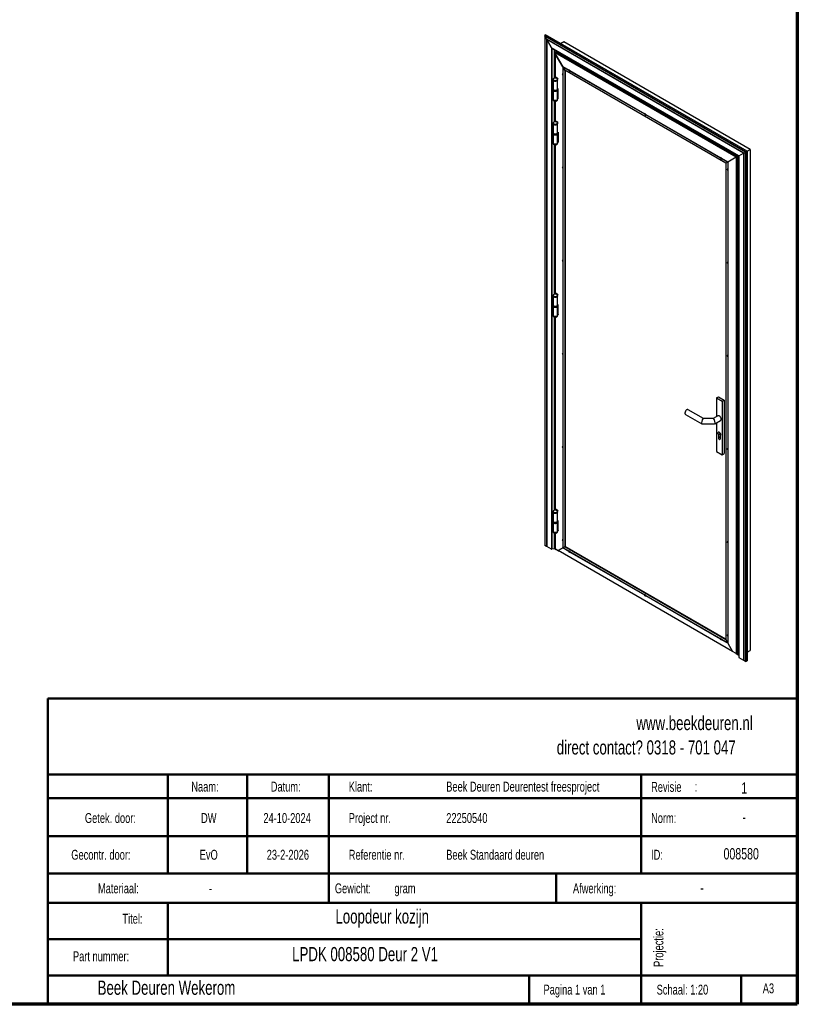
# Model space of a CAD drawing. Header units: millimetres. Extents: x 6 to 413, y 9 to 291.
# Tile 4 of 5: x 267 to 413, y 9 to 193. Entities that reach past the tile are written whole.
import ezdxf

# ---------------------------------------------------------------- set-up
doc = ezdxf.new("R2010")
doc.units = ezdxf.units.MM
doc.layers.add('FORMAT', color=7, linetype='Continuous')
doc.styles.add('SLDTEXTSTYLE0', font='TXT', dxfattribs={"width": 0.7})

# ---------------------------------------------------------------- blocks, each defined once
blk = doc.blocks.new('SW_NOTE_0')
at = {"color": 0, "linetype": 'Continuous', "lineweight": 0, "attachment_point": 1, "style": 'SLDTEXTSTYLE0'}
for s, insert, char_height in [('Revisie', (0, 2.39), 1.852), (':', (8.15, 2.44), 1.85)]:
    blk.add_mtext(s, dxfattribs=dict(at, insert=insert, char_height=char_height))
blk = doc.blocks.new('SW_NOTE_0_1')
at = {"color": 0, "linetype": 'Continuous', "lineweight": 0, "char_height": 1.852, "attachment_point": 1, "style": 'SLDTEXTSTYLE0'}
for s, insert in [('Gewicht:', (0, 2.39)), ('gram', (11.14, 2.39))]:
    blk.add_mtext(s, dxfattribs=dict(at, insert=insert))

msp = doc.modelspace()

# ---------------------------------------------------------------- linework, layer by layer
at = {"color": 7, "linetype": 'Continuous', "lineweight": 70}
for p, q in [((412.676, 290.847), (412.676, 8.797)), ((412.676, 8.797), (8.063, 8.797))]:
    msp.add_line(p, q, dxfattribs=at)
at = {"color": 7, "linetype": 'Continuous', "lineweight": 25}
for p, q in [((365.454, 189.763), (365.454, 94.576)), ((365.461, 189.788), (365.584, 189.963)), ((365.584, 189.963), (365.461, 189.788)), ((403.059, 168.083), (365.461, 189.788)), ((365.81, 189.122), (365.469, 189.714)), ((365.469, 189.714), (365.469, 94.556)), ((402.999, 168.048), (365.469, 189.714)), ((365.469, 189.714), (365.81, 189.122)), ((403.273, 168.206), (365.584, 189.963)), ((365.831, 189.11), (365.81, 189.122)), ((365.81, 189.122), (365.81, 94.359)), ((402.657, 167.851), (365.81, 189.122)), ((365.81, 189.122), (365.831, 189.11)), ((365.831, 189.086), (365.831, 189.11)), ((402.657, 167.851), (365.831, 189.11)), ((365.831, 189.11), (365.831, 189.086)), ((366.738, 187.514), (365.831, 189.086)), ((365.831, 189.086), (365.831, 94.346)), ((402.636, 167.839), (365.831, 189.086)), ((365.831, 189.086), (366.738, 187.514)), ((368.412, 188.33), (369.013, 188.677)), ((369.013, 188.677), (368.412, 188.33)), ((403.874, 168.553), (369.013, 188.677)), ((366.738, 187.514), (366.738, 93.823)), ((401.729, 167.315), (366.738, 187.514)), ((366.774, 187.477), (401.714, 167.306)), ((366.795, 187.465), (366.795, 93.817)), ((367.23, 187.214), (367.23, 181.858)), ((367.258, 187.197), (367.258, 181.866)), ((367.511, 186.667), (367.422, 186.616)), ((367.422, 186.412), (367.422, 186.616)), ((401.257, 167.083), (367.422, 186.616)), ((368.826, 183.98), (367.422, 186.412)), ((367.422, 186.412), (368.826, 183.98)), ((367.422, 186.412), (367.422, 182.104)), ((367.606, 186.828), (367.46, 187.081)), ((367.46, 187.081), (367.606, 186.828)), ((401.346, 167.134), (367.511, 186.667)), ((367.627, 186.816), (367.606, 186.828)), ((367.606, 186.828), (367.606, 186.612)), ((401.568, 167.222), (367.606, 186.828)), ((367.606, 186.828), (367.627, 186.816)), ((367.627, 186.791), (367.627, 186.816)), ((401.568, 167.222), (367.627, 186.816)), ((367.627, 186.816), (367.627, 186.791)), ((367.793, 186.503), (367.627, 186.791)), ((367.627, 186.791), (367.627, 186.599)), ((401.547, 167.21), (367.627, 186.791)), ((367.627, 186.791), (367.793, 186.503)), ((369.983, 183.313), (368.826, 183.98)), ((368.847, 183.968), (368.826, 183.98)), ((368.826, 183.98), (368.847, 183.968)), ((368.826, 183.98), (368.826, 182.645)), ((368.826, 182.434), (368.826, 165.24)), ((369.993, 183.307), (368.847, 183.968)), ((368.847, 183.944), (368.847, 183.968)), ((368.847, 183.968), (368.847, 183.944)), ((369.19, 183.35), (368.847, 183.944)), ((369.983, 183.288), (368.847, 183.944)), ((368.847, 183.944), (369.19, 183.35)), ((368.847, 183.944), (368.847, 182.632)), ((368.847, 182.422), (368.847, 182.433)), ((368.847, 182.422), (368.847, 165.228)), ((399.313, 165.96), (369.19, 183.35)), ((369.19, 183.35), (369.19, 94.285)), ((369.278, 183.299), (369.278, 94.336)), ((370.162, 183.193), (370.169, 183.189)), ((384.16, 175.128), (370.165, 183.207)), ((384.16, 175.104), (370.165, 183.183)), ((384.17, 175.122), (370.176, 183.201)), ((367.022, 181.655), (367.022, 181.533)), ((367.022, 181.533), (367.022, 179.798)), ((367.809, 181.881), (367.422, 182.104)), ((367.606, 181.998), (367.606, 181.86)), ((367.627, 181.986), (367.627, 181.853)), ((367.687, 181.849), (367.776, 181.9)), ((367.687, 181.849), (367.793, 181.788)), ((367.687, 181.849), (367.687, 181.828)), ((367.793, 181.788), (367.869, 181.831)), ((367.793, 181.788), (367.793, 181.741)), ((367.809, 181.715), (367.91, 181.774)), ((367.822, 181.6), (367.953, 181.676)), ((367.822, 181.533), (367.822, 181.655)), ((367.822, 179.798), (367.822, 181.533)), ((367.022, 179.798), (367.022, 179.634)), ((367.022, 179.634), (367.022, 177.899)), ((367.822, 179.865), (367.953, 179.94)), ((367.822, 179.634), (367.822, 179.798)), ((367.822, 177.899), (367.822, 179.634)), ((367.864, 179.889), (367.864, 178.113)), ((367.951, 178.084), (367.951, 179.939)), ((367.022, 177.899), (367.022, 177.777)), ((367.23, 177.574), (367.23, 173.692)), ((367.258, 177.566), (367.258, 173.7)), ((367.422, 177.546), (367.422, 173.939)), ((367.822, 178.171), (367.864, 178.195)), ((367.822, 178.076), (367.88, 178.043)), ((367.88, 178.043), (367.822, 178.01)), ((367.822, 177.777), (367.822, 177.899)), ((367.95, 178.064), (367.864, 178.113)), ((384.34, 175.008), (384.347, 175.004)), ((398.338, 166.944), (384.343, 175.023)), ((398.338, 166.919), (384.343, 174.998)), ((398.348, 166.938), (384.354, 175.016)), ((367.022, 173.49), (367.022, 173.367)), ((367.022, 173.367), (367.022, 171.632)), ((367.422, 173.939), (367.809, 173.715)), ((367.606, 173.833), (367.606, 173.695)), ((367.627, 173.82), (367.627, 173.688)), ((367.687, 173.684), (367.776, 173.735)), ((367.687, 173.684), (367.793, 173.622)), ((367.687, 173.684), (367.687, 173.663)), ((367.793, 173.622), (367.869, 173.666)), ((367.793, 173.622), (367.793, 173.576)), ((367.809, 173.55), (367.91, 173.608)), ((367.822, 173.435), (367.953, 173.51)), ((367.822, 173.367), (367.822, 173.49)), ((367.822, 171.632), (367.822, 173.367)), ((367.022, 171.632), (367.022, 171.469)), ((367.022, 171.469), (367.022, 169.734)), ((367.822, 171.7), (367.953, 171.775)), ((367.822, 171.469), (367.822, 171.632)), ((367.822, 169.734), (367.822, 171.469)), ((367.864, 171.724), (367.864, 169.948)), ((367.951, 171.774), (367.951, 169.918)), ((367.022, 169.734), (367.022, 169.611)), ((367.23, 169.409), (367.23, 141.49)), ((367.258, 169.401), (367.258, 141.498)), ((367.422, 169.38), (367.422, 141.737)), ((367.822, 170.005), (367.864, 170.03)), ((367.822, 169.911), (367.88, 169.878)), ((367.88, 169.878), (367.822, 169.844)), ((367.822, 169.611), (367.822, 169.734)), ((367.95, 169.899), (367.864, 169.948)), ((401.729, 167.315), (402.636, 167.839)), ((401.729, 167.315), (402.636, 167.839)), ((402.636, 167.839), (402.657, 167.851)), ((402.636, 167.839), (402.657, 167.851)), ((402.636, 167.839), (402.636, 73.099)), ((402.657, 167.851), (402.999, 168.048)), ((402.657, 167.851), (402.999, 168.048)), ((402.657, 167.851), (402.657, 73.087)), ((402.999, 168.048), (402.999, 72.89)), ((403.059, 168.083), (403.273, 168.206)), ((403.059, 168.083), (403.273, 168.206)), ((403.059, 168.083), (403.059, 72.885)), ((403.273, 168.206), (403.874, 168.553)), ((403.273, 168.206), (403.874, 168.553)), ((403.273, 168.206), (403.273, 72.956)), ((403.874, 168.553), (403.874, 74.936)), ((398.517, 166.824), (398.524, 166.82)), ((399.677, 166.17), (398.52, 166.838)), ((399.656, 166.158), (398.52, 166.814)), ((399.677, 166.17), (398.531, 166.832)), ((399.656, 166.158), (399.313, 165.96)), ((399.656, 166.158), (399.313, 165.96)), ((399.313, 165.96), (399.313, 76.896)), ((399.677, 166.17), (399.656, 166.158)), ((399.677, 166.17), (399.656, 166.158)), ((399.656, 166.158), (399.656, 164.847)), ((401.257, 167.083), (399.677, 166.17)), ((401.257, 167.083), (399.677, 166.17)), ((399.677, 166.17), (399.677, 164.835)), ((401.346, 167.134), (401.257, 167.083)), ((401.346, 167.134), (401.257, 167.083)), ((401.257, 167.083), (401.257, 74.344)), ((401.346, 167.093), (401.547, 167.21)), ((401.346, 167.093), (401.547, 167.21)), ((401.346, 167.134), (401.346, 74.395)), ((401.547, 167.21), (401.568, 167.222)), ((401.547, 167.21), (401.568, 167.222)), ((401.547, 167.21), (401.547, 74.136)), ((401.568, 167.222), (401.714, 167.306)), ((401.568, 167.222), (401.714, 167.306)), ((401.568, 167.222), (401.568, 74.124)), ((401.714, 167.306), (401.714, 73.644)), ((401.729, 167.315), (401.729, 73.623)), ((368.826, 165.029), (368.826, 147.835)), ((368.847, 165.017), (368.847, 165.028)), ((368.847, 165.017), (368.847, 147.823)), ((399.656, 164.636), (399.656, 147.442)), ((399.663, 164.839), (399.663, 164.847)), ((399.677, 164.635), (399.677, 164.624)), ((399.677, 164.624), (399.677, 147.43)), ((368.826, 147.625), (368.826, 130.431)), ((368.847, 147.612), (368.847, 147.624)), ((368.847, 147.612), (368.847, 130.419)), ((399.656, 147.231), (399.656, 130.038)), ((399.663, 147.435), (399.663, 147.443)), ((399.677, 147.231), (399.677, 147.219)), ((399.677, 147.219), (399.677, 130.026)), ((367.809, 141.513), (367.422, 141.737)), ((367.022, 141.287), (367.022, 141.165)), ((367.022, 141.165), (367.022, 139.43)), ((367.606, 141.63), (367.606, 141.493)), ((367.627, 141.618), (367.627, 141.486)), ((367.687, 141.481), (367.776, 141.532)), ((367.687, 141.481), (367.793, 141.42)), ((367.687, 141.481), (367.687, 141.46)), ((367.793, 141.42), (367.869, 141.464)), ((367.793, 141.42), (367.793, 141.373)), ((367.809, 141.347), (367.91, 141.406)), ((367.822, 141.233), (367.953, 141.308)), ((367.822, 141.165), (367.822, 141.287)), ((367.822, 139.43), (367.822, 141.165)), ((367.022, 139.43), (367.022, 139.267)), ((367.022, 139.267), (367.022, 137.531)), ((367.822, 139.497), (367.953, 139.573)), ((367.822, 139.267), (367.822, 139.43)), ((367.822, 137.531), (367.822, 139.267)), ((367.864, 139.522), (367.864, 137.746)), ((367.951, 137.716), (367.951, 139.572)), ((367.022, 137.531), (367.022, 137.409)), ((367.23, 137.207), (367.23, 101.122)), ((367.258, 137.198), (367.258, 101.13)), ((367.422, 137.178), (367.422, 101.369)), ((367.822, 137.803), (367.864, 137.827)), ((367.822, 137.709), (367.88, 137.675)), ((367.88, 137.675), (367.822, 137.642)), ((367.822, 137.409), (367.822, 137.531)), ((367.95, 137.696), (367.864, 137.746)), ((368.826, 130.22), (368.826, 113.026)), ((368.847, 130.208), (368.847, 130.219)), ((368.847, 130.208), (368.847, 113.014)), ((399.656, 129.827), (399.656, 112.633)), ((399.663, 130.03), (399.663, 130.038)), ((399.677, 129.826), (399.677, 129.815)), ((399.677, 129.815), (399.677, 112.621)), ((397.563, 122.102), (397.916, 122.306)), ((397.563, 122.102), (398.623, 121.489)), ((397.563, 122.102), (397.563, 118.596)), ((397.916, 122.306), (398.977, 121.693)), ((398.623, 121.489), (398.977, 121.693)), ((398.623, 121.489), (398.623, 111.487)), ((398.977, 121.693), (398.977, 111.691)), ((392.012, 119.876), (391.976, 119.856)), ((395.116, 118.254), (392.262, 119.901)), ((391.658, 119.305), (391.658, 119.264)), ((391.762, 119.035), (394.835, 117.261)), ((396.983, 118.254), (395.101, 118.254)), ((397.843, 118.758), (396.969, 118.254)), ((397.249, 117.261), (398.343, 117.892)), ((394.862, 117.254), (397.223, 117.254)), ((397.563, 117.442), (397.563, 112.099)), ((397.916, 115.259), (398.27, 115.464)), ((397.916, 115.259), (397.916, 114.671)), ((397.916, 114.671), (398.27, 114.875)), ((398.27, 115.464), (398.27, 115.055)), ((398.27, 115.055), (398.291, 115.067)), ((398.27, 115.055), (398.27, 114.467)), ((368.826, 112.815), (368.826, 95.622)), ((368.847, 112.803), (368.847, 112.815)), ((368.847, 112.803), (368.847, 95.61)), ((399.656, 112.422), (399.656, 95.229)), ((399.663, 112.626), (399.663, 112.634)), ((399.677, 112.422), (399.677, 112.41)), ((399.677, 112.41), (399.677, 95.216)), ((397.563, 112.099), (398.623, 111.487)), ((398.623, 111.487), (398.977, 111.691)), ((367.809, 101.145), (367.422, 101.369)), ((367.606, 101.263), (367.606, 101.125)), ((367.627, 101.25), (367.627, 101.118)), ((367.022, 100.92), (367.022, 100.797)), ((367.022, 100.797), (367.022, 99.062)), ((367.687, 101.114), (367.776, 101.165)), ((367.687, 101.114), (367.793, 101.052)), ((367.687, 101.114), (367.687, 101.093)), ((367.793, 101.052), (367.869, 101.096)), ((367.793, 101.052), (367.793, 101.006)), ((367.809, 100.98), (367.91, 101.038)), ((367.822, 100.865), (367.953, 100.94)), ((367.822, 100.797), (367.822, 100.92)), ((367.822, 99.062), (367.822, 100.797)), ((367.022, 99.062), (367.022, 98.899)), ((367.022, 98.899), (367.022, 97.164)), ((367.822, 99.13), (367.953, 99.205)), ((367.822, 98.899), (367.822, 99.062)), ((367.822, 97.164), (367.822, 98.899)), ((367.864, 99.154), (367.864, 97.378)), ((367.951, 97.348), (367.951, 99.204)), ((367.022, 97.164), (367.022, 97.041)), ((367.23, 96.839), (367.23, 93.934)), ((367.258, 96.831), (367.258, 93.931)), ((367.422, 96.81), (367.422, 93.877)), ((367.822, 97.435), (367.864, 97.46)), ((367.822, 97.341), (367.88, 97.308)), ((367.88, 97.308), (367.822, 97.274)), ((367.822, 97.041), (367.822, 97.164)), ((367.95, 97.329), (367.864, 97.378)), ((365.81, 94.359), (365.469, 94.556)), ((365.831, 94.359), (365.81, 94.359)), ((366.738, 93.823), (365.831, 94.346)), ((367.23, 93.934), (366.795, 93.817)), ((367.606, 93.73), (367.258, 93.931)), ((367.953, 93.571), (367.422, 93.877)), ((367.953, 93.571), (368.826, 94.075)), ((368.826, 94.075), (367.953, 93.571)), ((368.826, 95.411), (368.826, 94.075)), ((368.826, 94.075), (368.847, 94.087)), ((368.847, 94.087), (368.826, 94.075)), ((369.983, 93.407), (368.826, 94.075)), ((368.847, 95.399), (368.847, 95.41)), ((368.847, 95.399), (368.847, 94.087)), ((368.847, 94.087), (369.19, 94.285)), ((369.19, 94.285), (368.847, 94.087)), ((369.983, 93.432), (368.847, 94.087)), ((368.847, 94.087), (368.847, 94.087)), ((369.993, 93.426), (368.847, 94.087)), ((368.847, 94.087), (368.847, 94.087)), ((369.19, 94.285), (369.278, 94.336)), ((369.278, 94.336), (369.19, 94.285)), ((399.313, 76.896), (369.19, 94.285)), ((399.313, 76.998), (369.278, 94.336)), ((399.656, 95.018), (399.656, 77.824)), ((399.663, 95.221), (399.663, 95.229)), ((399.677, 95.017), (399.677, 95.006)), ((399.677, 95.006), (399.677, 77.812)), ((367.606, 93.771), (367.606, 93.73)), ((367.627, 93.73), (367.606, 93.73)), ((367.627, 93.759), (367.627, 93.718)), ((367.953, 93.53), (367.627, 93.718)), ((400.55, 74.753), (367.953, 93.571)), ((367.953, 93.571), (367.953, 93.53)), ((368.023, 93.53), (368.023, 93.53)), ((368.023, 93.53), (368.023, 93.53)), ((384.16, 85.247), (370.165, 93.326)), ((384.16, 85.223), (370.165, 93.302)), ((384.17, 85.242), (370.176, 93.32)), ((398.338, 77.063), (384.343, 85.142)), ((398.338, 77.038), (384.343, 85.117)), ((398.348, 77.057), (384.354, 85.135)), ((399.656, 77.613), (399.656, 76.302)), ((399.663, 77.817), (399.663, 77.825)), ((399.677, 77.613), (399.677, 77.601)), ((399.677, 77.601), (399.677, 76.265)), ((399.656, 76.302), (398.52, 76.957)), ((399.677, 76.265), (398.52, 76.933)), ((399.677, 76.29), (398.531, 76.951)), ((399.313, 76.896), (399.656, 76.302)), ((399.313, 76.896), (399.656, 76.302)), ((399.656, 76.302), (399.677, 76.29)), ((399.656, 76.302), (399.677, 76.29)), ((399.677, 76.265), (400.55, 74.753)), ((399.677, 76.265), (400.55, 74.753)), ((401.257, 74.344), (400.55, 74.753)), ((401.207, 74.373), (401.207, 74.344)), ((401.222, 74.365), (401.222, 74.324)), ((401.222, 74.324), (401.547, 74.136)), ((401.346, 74.395), (401.257, 74.344)), ((401.547, 74.136), (401.568, 74.136)), ((401.568, 74.124), (401.714, 74.04)), ((401.729, 73.623), (402.636, 73.099)), ((403.273, 74.589), (403.874, 74.936)), ((402.636, 73.099), (402.657, 73.099)), ((402.657, 73.087), (402.999, 72.89)), ((403.059, 72.885), (403.273, 72.956))]:
    msp.add_line(p, q, dxfattribs=at)
at = {"color": 7, "linetype": 'Continuous', "lineweight": 50}
for p, q in [((272.586, 65.963), (412.397, 65.963)), ((272.586, 65.963), (272.586, 8.797)), ((412.397, 51.71), (272.586, 51.71)), ((294.99, 51.71), (294.99, 33.256)), ((309.824, 51.71), (309.824, 33.256)), ((325.064, 27.735), (325.064, 51.71)), ((383.489, 51.71), (383.489, 33.256)), ((412.397, 47.341), (272.586, 47.341)), ((412.397, 40.21), (272.586, 40.21)), ((326.408, 33.256), (272.586, 33.256)), ((326.408, 33.256), (412.397, 33.256)), ((367.589, 27.735), (367.589, 33.256)), ((412.397, 27.735), (272.586, 27.735)), ((294.99, 27.735), (294.99, 14.207)), ((383.489, 27.735), (383.489, 8.797)), ((383.489, 20.971), (272.586, 20.971)), ((272.586, 14.207), (412.648, 14.207)), ((362.546, 8.927), (362.546, 14.207)), ((402.148, 8.927), (402.148, 14.207))]:
    msp.add_line(p, q, dxfattribs=at)
at = {"color": 7, "linetype": 'Continuous', "lineweight": 25, "flags": 128}
for points in [[(368.826, 182.645), (368.794, 182.652), (368.768, 182.643), (368.751, 182.62), (368.745, 182.586), (368.751, 182.545), (368.768, 182.502), (368.794, 182.463), (368.826, 182.434)], [(368.847, 182.422), (368.879, 182.414), (368.905, 182.423), (368.922, 182.446), (368.928, 182.48), (368.922, 182.521), (368.905, 182.564), (368.879, 182.603), (368.847, 182.632)], [(370.165, 183.207), (370.155, 183.25), (370.135, 183.292), (370.107, 183.328), (370.074, 183.354), (370.041, 183.366), (370.013, 183.362), (369.992, 183.344), (369.983, 183.313)], [(369.983, 183.288), (369.992, 183.246), (370.013, 183.204), (370.041, 183.167), (370.074, 183.142), (370.107, 183.13), (370.135, 183.133), (370.155, 183.152), (370.165, 183.183)], [(367.822, 181.533), (367.817, 181.496), (367.795, 181.45), (367.757, 181.406), (367.704, 181.369), (367.639, 181.339), (367.564, 181.317), (367.482, 181.304), (367.399, 181.302), (367.316, 181.31), (367.238, 181.328), (367.168, 181.355), (367.109, 181.389), (367.064, 181.43), (367.035, 181.475), (367.023, 181.523), (367.022, 181.533)], [(367.139, 181.492), (367.207, 181.461), (367.284, 181.438), (367.368, 181.426), (367.455, 181.425), (367.54, 181.434), (367.619, 181.454), (367.689, 181.483), (367.747, 181.521), (367.79, 181.564), (367.815, 181.612), (367.822, 181.661), (367.81, 181.711), (367.781, 181.758), (367.734, 181.8), (367.673, 181.835), (367.6, 181.862), (367.519, 181.879), (367.433, 181.886), (367.347, 181.882), (367.264, 181.867), (367.189, 181.843), (367.125, 181.809), (367.074, 181.769), (367.04, 181.723), (367.024, 181.674), (367.026, 181.624), (367.047, 181.576), (367.085, 181.531), (367.139, 181.492)], [(367.139, 181.369), (367.207, 181.338), (367.284, 181.316), (367.368, 181.304), (367.455, 181.303), (367.54, 181.312), (367.619, 181.332), (367.689, 181.361), (367.747, 181.398), (367.79, 181.441), (367.815, 181.489), (367.822, 181.533)], [(367.822, 179.798), (367.817, 179.761), (367.795, 179.714), (367.757, 179.671), (367.704, 179.634), (367.639, 179.603), (367.564, 179.582), (367.482, 179.569), (367.399, 179.567), (367.316, 179.575), (367.238, 179.593), (367.168, 179.619), (367.109, 179.654), (367.064, 179.695), (367.035, 179.74), (367.023, 179.788), (367.022, 179.798)], [(367.822, 179.634), (367.818, 179.602), (367.798, 179.555), (367.761, 179.512), (367.709, 179.473), (367.645, 179.442), (367.571, 179.42), (367.49, 179.407), (367.406, 179.404), (367.323, 179.411), (367.244, 179.427), (367.174, 179.453), (367.114, 179.487), (367.067, 179.528), (367.037, 179.573), (367.023, 179.621), (367.022, 179.634)], [(367.139, 179.634), (367.207, 179.603), (367.284, 179.581), (367.368, 179.569), (367.455, 179.567), (367.54, 179.577), (367.619, 179.597), (367.689, 179.626), (367.747, 179.663), (367.79, 179.706), (367.815, 179.754), (367.822, 179.798)], [(367.139, 179.471), (367.207, 179.44), (367.284, 179.418), (367.368, 179.405), (367.455, 179.404), (367.54, 179.414), (367.619, 179.433), (367.689, 179.462), (367.747, 179.5), (367.79, 179.543), (367.815, 179.591), (367.822, 179.634)], [(367.822, 177.899), (367.818, 177.867), (367.798, 177.82), (367.761, 177.776), (367.709, 177.738), (367.645, 177.707), (367.571, 177.685), (367.49, 177.672), (367.406, 177.668), (367.323, 177.675), (367.244, 177.692), (367.174, 177.718), (367.114, 177.752), (367.067, 177.793), (367.037, 177.838), (367.023, 177.886), (367.022, 177.899)], [(367.139, 177.736), (367.207, 177.705), (367.284, 177.682), (367.368, 177.67), (367.455, 177.669), (367.54, 177.678), (367.619, 177.698), (367.689, 177.727), (367.747, 177.764), (367.79, 177.808), (367.815, 177.856), (367.822, 177.899)], [(367.139, 177.613), (367.207, 177.582), (367.284, 177.56), (367.368, 177.548), (367.455, 177.547), (367.54, 177.556), (367.619, 177.576), (367.689, 177.605), (367.747, 177.642), (367.79, 177.685), (367.815, 177.733), (367.822, 177.777)], [(367.951, 178.084), (367.948, 178.054), (367.94, 178.028), (367.927, 178.007), (367.909, 177.992), (367.888, 177.984), (367.864, 177.983), (367.837, 177.989), (367.822, 177.995)], [(384.343, 175.023), (384.333, 175.065), (384.313, 175.107), (384.284, 175.143), (384.251, 175.169), (384.219, 175.181), (384.19, 175.178), (384.17, 175.159), (384.16, 175.128)], [(384.16, 175.104), (384.17, 175.061), (384.19, 175.019), (384.219, 174.983), (384.251, 174.957), (384.284, 174.945), (384.313, 174.949), (384.333, 174.967), (384.343, 174.998)], [(367.822, 173.367), (367.817, 173.331), (367.795, 173.284), (367.757, 173.241), (367.704, 173.203), (367.639, 173.173), (367.564, 173.151), (367.482, 173.139), (367.399, 173.137), (367.316, 173.145), (367.238, 173.162), (367.168, 173.189), (367.109, 173.224), (367.064, 173.265), (367.035, 173.31), (367.023, 173.358), (367.022, 173.367)], [(367.139, 173.327), (367.207, 173.295), (367.284, 173.273), (367.368, 173.261), (367.455, 173.26), (367.54, 173.269), (367.619, 173.289), (367.689, 173.318), (367.747, 173.355), (367.79, 173.399), (367.815, 173.446), (367.822, 173.496), (367.81, 173.546), (367.781, 173.592), (367.734, 173.634), (367.673, 173.67), (367.6, 173.697), (367.519, 173.714), (367.433, 173.721), (367.347, 173.717), (367.264, 173.702), (367.189, 173.677), (367.125, 173.644), (367.074, 173.603), (367.04, 173.558), (367.024, 173.509), (367.026, 173.459), (367.047, 173.41), (367.085, 173.365), (367.139, 173.327)], [(367.139, 173.204), (367.207, 173.173), (367.284, 173.151), (367.368, 173.139), (367.455, 173.137), (367.54, 173.147), (367.619, 173.166), (367.689, 173.195), (367.747, 173.233), (367.79, 173.276), (367.815, 173.324), (367.822, 173.367)], [(367.822, 171.632), (367.817, 171.596), (367.795, 171.549), (367.757, 171.506), (367.704, 171.468), (367.639, 171.438), (367.564, 171.416), (367.482, 171.404), (367.399, 171.402), (367.316, 171.41), (367.238, 171.427), (367.168, 171.454), (367.109, 171.489), (367.064, 171.529), (367.035, 171.575), (367.023, 171.623), (367.022, 171.632)], [(367.822, 171.469), (367.818, 171.437), (367.798, 171.39), (367.761, 171.346), (367.709, 171.308), (367.645, 171.277), (367.571, 171.254), (367.49, 171.241), (367.406, 171.238), (367.323, 171.245), (367.244, 171.262), (367.174, 171.288), (367.114, 171.322), (367.067, 171.362), (367.037, 171.407), (367.023, 171.455), (367.022, 171.469)], [(367.139, 171.469), (367.207, 171.438), (367.284, 171.415), (367.368, 171.403), (367.455, 171.402), (367.54, 171.411), (367.619, 171.431), (367.689, 171.46), (367.747, 171.497), (367.79, 171.541), (367.815, 171.589), (367.822, 171.632)], [(367.139, 171.306), (367.207, 171.274), (367.284, 171.252), (367.368, 171.24), (367.455, 171.239), (367.54, 171.248), (367.619, 171.268), (367.689, 171.297), (367.747, 171.334), (367.79, 171.378), (367.815, 171.425), (367.822, 171.469)], [(367.822, 169.734), (367.818, 169.701), (367.798, 169.654), (367.761, 169.611), (367.709, 169.573), (367.645, 169.542), (367.571, 169.519), (367.49, 169.506), (367.406, 169.503), (367.323, 169.51), (367.244, 169.527), (367.174, 169.553), (367.114, 169.587), (367.067, 169.627), (367.037, 169.672), (367.023, 169.72), (367.022, 169.734)], [(367.139, 169.57), (367.207, 169.539), (367.284, 169.517), (367.368, 169.505), (367.455, 169.504), (367.54, 169.513), (367.619, 169.533), (367.689, 169.562), (367.747, 169.599), (367.79, 169.642), (367.815, 169.69), (367.822, 169.734)], [(367.139, 169.448), (367.207, 169.417), (367.284, 169.394), (367.368, 169.382), (367.455, 169.381), (367.54, 169.391), (367.619, 169.41), (367.689, 169.439), (367.747, 169.477), (367.79, 169.52), (367.815, 169.568), (367.822, 169.611)], [(367.822, 169.83), (367.837, 169.824), (367.864, 169.818), (367.888, 169.819), (367.909, 169.827), (367.927, 169.841), (367.94, 169.862), (367.948, 169.888), (367.951, 169.918)], [(398.52, 166.838), (398.51, 166.881), (398.49, 166.923), (398.462, 166.959), (398.429, 166.985), (398.396, 166.997), (398.368, 166.993), (398.347, 166.975), (398.338, 166.944)], [(398.338, 166.919), (398.347, 166.877), (398.368, 166.835), (398.396, 166.798), (398.429, 166.773), (398.462, 166.761), (398.49, 166.764), (398.51, 166.783), (398.52, 166.814)], [(368.826, 165.24), (368.794, 165.247), (368.768, 165.239), (368.751, 165.216), (368.745, 165.182), (368.751, 165.14), (368.768, 165.098), (368.794, 165.059), (368.826, 165.029)], [(368.847, 165.017), (368.879, 165.01), (368.905, 165.018), (368.922, 165.041), (368.928, 165.075), (368.922, 165.117), (368.905, 165.159), (368.879, 165.198), (368.847, 165.228)], [(399.656, 164.847), (399.624, 164.854), (399.598, 164.846), (399.58, 164.823), (399.574, 164.788), (399.58, 164.747), (399.598, 164.704), (399.624, 164.666), (399.656, 164.636)], [(399.677, 164.624), (399.709, 164.617), (399.735, 164.625), (399.752, 164.648), (399.758, 164.682), (399.752, 164.724), (399.735, 164.766), (399.709, 164.805), (399.677, 164.835)], [(368.826, 147.835), (368.794, 147.843), (368.768, 147.834), (368.751, 147.811), (368.745, 147.777), (368.751, 147.736), (368.768, 147.693), (368.794, 147.654), (368.826, 147.625)], [(368.847, 147.612), (368.879, 147.605), (368.905, 147.614), (368.922, 147.637), (368.928, 147.671), (368.922, 147.712), (368.905, 147.755), (368.879, 147.794), (368.847, 147.823)], [(399.656, 147.442), (399.624, 147.449), (399.598, 147.441), (399.58, 147.418), (399.574, 147.384), (399.58, 147.343), (399.598, 147.3), (399.624, 147.261), (399.656, 147.231)], [(399.677, 147.219), (399.709, 147.212), (399.735, 147.221), (399.752, 147.243), (399.758, 147.278), (399.752, 147.319), (399.735, 147.362), (399.709, 147.401), (399.677, 147.43)], [(367.822, 141.165), (367.817, 141.129), (367.795, 141.082), (367.757, 141.039), (367.704, 141.001), (367.639, 140.971), (367.564, 140.949), (367.482, 140.937), (367.399, 140.934), (367.316, 140.942), (367.238, 140.96), (367.168, 140.987), (367.109, 141.021), (367.064, 141.062), (367.035, 141.108), (367.023, 141.156), (367.022, 141.165)], [(367.139, 141.124), (367.207, 141.093), (367.284, 141.071), (367.368, 141.059), (367.455, 141.057), (367.54, 141.067), (367.619, 141.086), (367.689, 141.116), (367.747, 141.153), (367.79, 141.196), (367.815, 141.244), (367.822, 141.294), (367.81, 141.343), (367.781, 141.39), (367.734, 141.432), (367.673, 141.467), (367.6, 141.494), (367.519, 141.512), (367.433, 141.518), (367.347, 141.514), (367.264, 141.5), (367.189, 141.475), (367.125, 141.442), (367.074, 141.401), (367.04, 141.355), (367.024, 141.306), (367.026, 141.256), (367.047, 141.208), (367.085, 141.163), (367.139, 141.124)], [(367.139, 141.002), (367.207, 140.97), (367.284, 140.948), (367.368, 140.936), (367.455, 140.935), (367.54, 140.944), (367.619, 140.964), (367.689, 140.993), (367.747, 141.03), (367.79, 141.074), (367.815, 141.121), (367.822, 141.165)], [(367.822, 139.43), (367.817, 139.393), (367.795, 139.347), (367.757, 139.304), (367.704, 139.266), (367.639, 139.236), (367.564, 139.214), (367.482, 139.202), (367.399, 139.199), (367.316, 139.207), (367.238, 139.225), (367.168, 139.252), (367.109, 139.286), (367.064, 139.327), (367.035, 139.373), (367.023, 139.42), (367.022, 139.43)], [(367.822, 139.267), (367.818, 139.234), (367.798, 139.187), (367.761, 139.144), (367.709, 139.106), (367.645, 139.075), (367.571, 139.052), (367.49, 139.039), (367.406, 139.036), (367.323, 139.043), (367.244, 139.06), (367.174, 139.086), (367.114, 139.12), (367.067, 139.16), (367.037, 139.205), (367.023, 139.253), (367.022, 139.267)], [(367.139, 139.267), (367.207, 139.235), (367.284, 139.213), (367.368, 139.201), (367.455, 139.2), (367.54, 139.209), (367.619, 139.229), (367.689, 139.258), (367.747, 139.295), (367.79, 139.339), (367.815, 139.386), (367.822, 139.43)], [(367.139, 139.103), (367.207, 139.072), (367.284, 139.05), (367.368, 139.038), (367.455, 139.036), (367.54, 139.046), (367.619, 139.066), (367.689, 139.095), (367.747, 139.132), (367.79, 139.175), (367.815, 139.223), (367.822, 139.267)], [(367.822, 137.531), (367.818, 137.499), (367.798, 137.452), (367.761, 137.409), (367.709, 137.371), (367.645, 137.34), (367.571, 137.317), (367.49, 137.304), (367.406, 137.301), (367.323, 137.308), (367.244, 137.325), (367.174, 137.351), (367.114, 137.385), (367.067, 137.425), (367.037, 137.47), (367.023, 137.518), (367.022, 137.531)], [(367.139, 137.368), (367.207, 137.337), (367.284, 137.315), (367.368, 137.303), (367.455, 137.301), (367.54, 137.311), (367.619, 137.33), (367.689, 137.36), (367.747, 137.397), (367.79, 137.44), (367.815, 137.488), (367.822, 137.531)], [(367.139, 137.246), (367.207, 137.214), (367.284, 137.192), (367.368, 137.18), (367.455, 137.179), (367.54, 137.188), (367.619, 137.208), (367.689, 137.237), (367.747, 137.274), (367.79, 137.318), (367.815, 137.365), (367.822, 137.409)], [(367.951, 137.716), (367.948, 137.686), (367.94, 137.66), (367.927, 137.639), (367.909, 137.625), (367.888, 137.617), (367.864, 137.616), (367.837, 137.622), (367.822, 137.628)], [(368.826, 130.431), (368.794, 130.438), (368.768, 130.43), (368.751, 130.407), (368.745, 130.372), (368.751, 130.331), (368.768, 130.288), (368.794, 130.25), (368.826, 130.22)], [(368.847, 130.208), (368.879, 130.201), (368.905, 130.209), (368.922, 130.232), (368.928, 130.266), (368.922, 130.308), (368.905, 130.35), (368.879, 130.389), (368.847, 130.419)], [(399.656, 130.038), (399.624, 130.045), (399.598, 130.036), (399.58, 130.014), (399.574, 129.979), (399.58, 129.938), (399.598, 129.895), (399.624, 129.857), (399.656, 129.827)], [(399.677, 129.815), (399.709, 129.808), (399.735, 129.816), (399.752, 129.839), (399.758, 129.873), (399.752, 129.914), (399.735, 129.957), (399.709, 129.996), (399.677, 130.026)], [(392.262, 119.901), (392.23, 119.915), (392.174, 119.925), (392.111, 119.917), (392.045, 119.894), (391.978, 119.855), (391.912, 119.802), (391.85, 119.737), (391.793, 119.663), (391.745, 119.581), (391.706, 119.495), (391.678, 119.409), (391.662, 119.324), (391.659, 119.245), (391.668, 119.174), (391.69, 119.113), (391.724, 119.065), (391.762, 119.035)], [(398.447, 118.121), (398.44, 118.202), (398.421, 118.287), (398.39, 118.374), (398.349, 118.459), (398.298, 118.539), (398.24, 118.612), (398.176, 118.674), (398.11, 118.723), (398.043, 118.758), (397.977, 118.778), (397.916, 118.781), (397.861, 118.767), (397.843, 118.758)], [(398.27, 115.055), (398.309, 115.083), (398.337, 115.125), (398.354, 115.179), (398.358, 115.244), (398.35, 115.315), (398.329, 115.389), (398.297, 115.464), (398.255, 115.534), (398.206, 115.598), (398.151, 115.651), (398.093, 115.692), (398.035, 115.718), (397.98, 115.728), (397.931, 115.721), (397.889, 115.699), (397.857, 115.662), (397.836, 115.611), (397.828, 115.55), (397.832, 115.48), (397.849, 115.406), (397.877, 115.332), (397.916, 115.259)], [(397.916, 114.671), (397.923, 114.609), (397.944, 114.545), (397.977, 114.482), (398.02, 114.426), (398.068, 114.382), (398.118, 114.352), (398.166, 114.341), (398.209, 114.348), (398.242, 114.373), (398.263, 114.414), (398.27, 114.467)], [(398.207, 115.596), (398.231, 115.536), (398.27, 115.464)], [(368.826, 113.026), (368.794, 113.033), (368.768, 113.025), (368.751, 113.002), (368.745, 112.968), (368.751, 112.927), (368.768, 112.884), (368.794, 112.845), (368.826, 112.815)], [(368.847, 112.803), (368.879, 112.796), (368.905, 112.805), (368.922, 112.827), (368.928, 112.862), (368.922, 112.903), (368.905, 112.946), (368.879, 112.985), (368.847, 113.014)], [(399.656, 112.633), (399.624, 112.64), (399.598, 112.632), (399.58, 112.609), (399.574, 112.575), (399.58, 112.533), (399.598, 112.491), (399.624, 112.452), (399.656, 112.422)], [(399.677, 112.41), (399.709, 112.403), (399.735, 112.411), (399.752, 112.434), (399.758, 112.469), (399.752, 112.51), (399.735, 112.553), (399.709, 112.591), (399.677, 112.621)], [(367.822, 100.797), (367.817, 100.761), (367.795, 100.714), (367.757, 100.671), (367.704, 100.633), (367.639, 100.603), (367.564, 100.581), (367.482, 100.569), (367.399, 100.567), (367.316, 100.575), (367.238, 100.592), (367.168, 100.619), (367.109, 100.654), (367.064, 100.695), (367.035, 100.74), (367.023, 100.788), (367.022, 100.797)], [(367.139, 100.756), (367.207, 100.725), (367.284, 100.703), (367.368, 100.691), (367.455, 100.69), (367.54, 100.699), (367.619, 100.719), (367.689, 100.748), (367.747, 100.785), (367.79, 100.829), (367.815, 100.876), (367.822, 100.926), (367.81, 100.975), (367.781, 101.022), (367.734, 101.064), (367.673, 101.1), (367.6, 101.127), (367.519, 101.144), (367.433, 101.151), (367.347, 101.147), (367.264, 101.132), (367.189, 101.107), (367.125, 101.074), (367.074, 101.033), (367.04, 100.988), (367.024, 100.938), (367.026, 100.889), (367.047, 100.84), (367.085, 100.795), (367.139, 100.756)], [(367.139, 100.634), (367.207, 100.603), (367.284, 100.581), (367.368, 100.568), (367.455, 100.567), (367.54, 100.577), (367.619, 100.596), (367.689, 100.625), (367.747, 100.663), (367.79, 100.706), (367.815, 100.754), (367.822, 100.797)], [(367.822, 99.062), (367.817, 99.026), (367.795, 98.979), (367.757, 98.936), (367.704, 98.898), (367.639, 98.868), (367.564, 98.846), (367.482, 98.834), (367.399, 98.832), (367.316, 98.84), (367.238, 98.857), (367.168, 98.884), (367.109, 98.919), (367.064, 98.959), (367.035, 99.005), (367.023, 99.053), (367.022, 99.062)], [(367.822, 98.899), (367.818, 98.867), (367.798, 98.82), (367.761, 98.776), (367.709, 98.738), (367.645, 98.707), (367.571, 98.684), (367.49, 98.671), (367.406, 98.668), (367.323, 98.675), (367.244, 98.692), (367.174, 98.718), (367.114, 98.752), (367.067, 98.792), (367.037, 98.837), (367.023, 98.885), (367.022, 98.899)], [(367.139, 98.899), (367.207, 98.868), (367.284, 98.845), (367.368, 98.833), (367.455, 98.832), (367.54, 98.841), (367.619, 98.861), (367.689, 98.89), (367.747, 98.927), (367.79, 98.971), (367.815, 99.019), (367.822, 99.062)], [(367.139, 98.736), (367.207, 98.704), (367.284, 98.682), (367.368, 98.67), (367.455, 98.669), (367.54, 98.678), (367.619, 98.698), (367.689, 98.727), (367.747, 98.764), (367.79, 98.808), (367.815, 98.855), (367.822, 98.899)], [(367.822, 97.164), (367.818, 97.131), (367.798, 97.084), (367.761, 97.041), (367.709, 97.003), (367.645, 96.972), (367.571, 96.949), (367.49, 96.936), (367.406, 96.933), (367.323, 96.94), (367.244, 96.957), (367.174, 96.983), (367.114, 97.017), (367.067, 97.057), (367.037, 97.102), (367.023, 97.15), (367.022, 97.164)], [(367.139, 97), (367.207, 96.969), (367.284, 96.947), (367.368, 96.935), (367.455, 96.934), (367.54, 96.943), (367.619, 96.963), (367.689, 96.992), (367.747, 97.029), (367.79, 97.072), (367.815, 97.12), (367.822, 97.164)], [(367.139, 96.878), (367.207, 96.847), (367.284, 96.824), (367.368, 96.812), (367.455, 96.811), (367.54, 96.82), (367.619, 96.84), (367.689, 96.869), (367.747, 96.906), (367.79, 96.95), (367.815, 96.998), (367.822, 97.041)], [(367.951, 97.348), (367.948, 97.318), (367.94, 97.292), (367.927, 97.271), (367.909, 97.257), (367.888, 97.249), (367.864, 97.248), (367.837, 97.254), (367.822, 97.26)], [(368.826, 95.622), (368.794, 95.629), (368.768, 95.62), (368.751, 95.598), (368.745, 95.563), (368.751, 95.522), (368.768, 95.479), (368.794, 95.441), (368.826, 95.411)], [(368.847, 95.399), (368.879, 95.392), (368.905, 95.4), (368.922, 95.423), (368.928, 95.457), (368.922, 95.498), (368.905, 95.541), (368.879, 95.58), (368.847, 95.61)], [(399.656, 95.229), (399.624, 95.236), (399.598, 95.227), (399.58, 95.204), (399.574, 95.17), (399.58, 95.129), (399.598, 95.086), (399.624, 95.047), (399.656, 95.018)], [(399.677, 95.006), (399.709, 94.998), (399.735, 95.007), (399.752, 95.03), (399.758, 95.064), (399.752, 95.105), (399.735, 95.148), (399.709, 95.187), (399.677, 95.216)], [(370.165, 93.326), (370.155, 93.369), (370.135, 93.411), (370.107, 93.447), (370.074, 93.473), (370.041, 93.485), (370.013, 93.481), (369.992, 93.463), (369.983, 93.432)], [(370.165, 93.302), (370.155, 93.271), (370.135, 93.252), (370.107, 93.249), (370.074, 93.261), (370.041, 93.287), (370.013, 93.323), (369.992, 93.365), (369.983, 93.407)], [(384.343, 85.142), (384.333, 85.184), (384.313, 85.226), (384.284, 85.263), (384.251, 85.289), (384.219, 85.301), (384.19, 85.297), (384.17, 85.278), (384.16, 85.247)], [(384.343, 85.117), (384.333, 85.086), (384.313, 85.068), (384.284, 85.064), (384.251, 85.076), (384.219, 85.102), (384.19, 85.138), (384.17, 85.181), (384.16, 85.223)], [(399.656, 77.824), (399.624, 77.831), (399.598, 77.823), (399.58, 77.8), (399.574, 77.766), (399.58, 77.724), (399.598, 77.682), (399.624, 77.643), (399.656, 77.613)], [(399.677, 77.601), (399.709, 77.594), (399.735, 77.602), (399.752, 77.625), (399.758, 77.659), (399.752, 77.701), (399.735, 77.744), (399.709, 77.782), (399.677, 77.812)], [(398.52, 76.957), (398.51, 77), (398.49, 77.042), (398.462, 77.078), (398.429, 77.104), (398.396, 77.116), (398.368, 77.113), (398.347, 77.094), (398.338, 77.063)], [(398.52, 76.933), (398.51, 76.902), (398.49, 76.883), (398.462, 76.88), (398.429, 76.892), (398.396, 76.918), (398.368, 76.954), (398.347, 76.996), (398.338, 77.038)]]:
    msp.add_lwpolyline(points, dxfattribs=at)
at = {"color": 7, "linetype": 'Continuous', "lineweight": 25}
for centre, radius, start, end in [((369.026, 182.643), 0.193, 179.26023, 239.48347), ((370.265, 183.358), 0.195, 180.68324, 238.06239), ((367.219, 181.55), 0.198, 185.13029, 246.18985), ((367.642, 181.62), 0.31, 11.04881, 57.34004), ((367.219, 179.815), 0.198, 185.13029, 246.18985), ((367.219, 179.652), 0.198, 185.13029, 246.18985), ((367.219, 177.917), 0.198, 185.13029, 246.18985), ((367.219, 177.794), 0.198, 185.13029, 246.18985), ((367.948, 178.151), 0.127, 237.89856, 265.70437), ((384.443, 175.174), 0.195, 180.68324, 238.06239), ((367.219, 173.385), 0.198, 185.13029, 246.18985), ((367.638, 173.452), 0.314, 11.38997, 56.99888), ((367.219, 171.65), 0.198, 185.13029, 246.18985), ((367.219, 171.487), 0.198, 185.13029, 246.18985), ((367.219, 169.751), 0.198, 185.13029, 246.18985), ((367.219, 169.629), 0.198, 185.13029, 246.18985), ((367.948, 169.986), 0.127, 237.89856, 265.70436), ((398.62, 166.989), 0.195, 180.68324, 238.06239), ((369.026, 165.238), 0.193, 179.26023, 239.48347), ((399.858, 164.846), 0.195, 181.93784, 239.31115), ((369.026, 147.833), 0.193, 179.26023, 239.48347), ((399.858, 147.441), 0.195, 181.93784, 239.31115), ((367.219, 141.183), 0.198, 185.13029, 246.18985), ((367.642, 141.252), 0.31, 11.04881, 57.34004), ((367.219, 139.448), 0.198, 185.13029, 246.18985), ((367.219, 139.284), 0.198, 185.13029, 246.18985), ((367.219, 137.549), 0.198, 185.13029, 246.18985), ((367.219, 137.427), 0.198, 185.13029, 246.18985), ((367.948, 137.783), 0.127, 237.89857, 265.70436), ((369.026, 130.429), 0.193, 179.26023, 239.48347), ((399.858, 130.037), 0.195, 181.93784, 239.31115), ((392.342, 119.278), 0.684, 122.26895, 177.73643), ((398.2, 118.095), 0.248, 305.18306, 6.12912), ((369.026, 113.024), 0.193, 179.26023, 239.48347), ((399.858, 112.632), 0.195, 181.93784, 239.31115), ((367.219, 100.815), 0.198, 185.13029, 246.18985), ((367.642, 100.884), 0.31, 11.04881, 57.34004), ((367.219, 99.08), 0.198, 185.13029, 246.18985), ((367.219, 98.917), 0.198, 185.13029, 246.18985), ((367.219, 97.181), 0.198, 185.13029, 246.18985), ((367.219, 97.059), 0.198, 185.13029, 246.18985), ((367.948, 97.415), 0.127, 237.89857, 265.70436), ((365.479, 94.578), 0.0247, 185.1618, 246.15834), ((367.24, 93.896), 0.0391, 62.89682, 105.47878), ((369.026, 95.62), 0.193, 179.26023, 239.48347), ((399.858, 95.228), 0.195, 181.93784, 239.31115), ((366.774, 93.892), 0.0782, 242.89682, 285.47878), ((367.988, 93.598), 0.0769, 242.60967, 297.39033), ((370.264, 93.477), 0.193, 180.50298, 240.73997), ((384.441, 85.292), 0.193, 180.50298, 240.73997), ((399.858, 77.823), 0.195, 181.93784, 239.31115), ((398.619, 77.108), 0.193, 180.50298, 240.73997), ((401.232, 74.347), 0.0251, 185.6948, 245.62534), ((401.739, 73.646), 0.0246, 185.02151, 246.29863), ((403.035, 72.96), 0.0784, 242.93848, 288.36912)]:
    msp.add_arc(centre, radius, start, end, dxfattribs=at)
for centre, major_axis, ratio, start_param, end_param in [((365.504, 189.734), (-0.0354, 0.0612), 0.5773346, 0.2617588, 1.5707557), ((365.504, 189.734), (-0.0354, 0.0612), 0.5773346, 0.2617588, 1.5707557), ((366.774, 187.535), (-0.0354, 0.0612), 0.5773346, 1.5707557, 2.3562351), ((366.774, 187.535), (-0.0354, 0.0612), 0.5773346, 1.5707557, 2.3562351), ((368.847, 182.539), (0.184, 0), 0.5773815, 1.5707963, 1.6864385), ((368.847, 182.539), (0.184, 0), 0.5773815, 4.5967468, 4.712389), ((370.085, 183.254), (0.13, -0.075), 0.0000704, 3.8113893, 3.9270314), ((370.085, 183.254), (0.092, 0.159), 0.5773346, 1.570837, 1.6864792), ((370.085, 183.254), (0.13, -0.075), 0.0000704, 0.7854388, 0.901081), ((370.085, 183.254), (0.092, 0.159), 0.5773346, 4.5967874, 4.7124296), ((384.262, 175.069), (0.13, -0.075), 0.0000704, 3.8113893, 3.9270314), ((384.262, 175.069), (0.092, 0.159), 0.5773346, 1.570837, 1.6864792), ((384.262, 175.069), (0.13, -0.075), 0.0000704, 0.7854388, 0.901081), ((384.262, 175.069), (0.092, 0.159), 0.5773346, 4.5967874, 4.7124296), ((403.034, 168.068), (0.05, 0.0289), 0.0000704, 1.0471569, 2.3561539), ((403.034, 168.068), (0.05, 0.0289), 0.0000704, 1.0471569, 2.3561539), ((398.439, 166.885), (0.13, -0.075), 0.0000704, 3.8113893, 3.9270314), ((398.439, 166.885), (0.092, 0.159), 0.5773346, 1.570837, 1.6864792), ((398.439, 166.885), (0.13, -0.075), 0.0000704, 0.7854388, 0.901081), ((398.439, 166.885), (0.092, 0.159), 0.5773346, 4.5967874, 4.7124296), ((401.764, 167.335), (0.05, 0.0289), 0.0000704, 2.3561539, 3.141552), ((401.764, 167.335), (0.05, 0.0289), 0.0000704, 2.3561539, 3.1416333), ((368.847, 165.135), (0.184, 0), 0.5773815, 1.5707963, 1.6864385), ((368.847, 165.135), (0.184, 0), 0.5773815, 4.5967468, 4.712389), ((399.677, 164.741), (0.184, 0), 0.5773815, 1.5707963, 1.6864385), ((399.677, 164.741), (0.184, 0), 0.5773815, 4.5967468, 4.712389), ((368.847, 147.73), (0.184, 0), 0.5773815, 1.5707963, 1.6864385), ((368.847, 147.73), (0.184, 0), 0.5773815, 4.5967468, 4.712389), ((399.677, 147.337), (0.184, 0), 0.5773815, 1.5707963, 1.6864385), ((399.677, 147.337), (0.184, 0), 0.5773815, 4.5967468, 4.712389), ((368.847, 130.325), (0.184, 0), 0.5773815, 1.5707963, 1.6864385), ((368.847, 130.325), (0.184, 0), 0.5773815, 4.5967468, 4.712389), ((399.677, 129.932), (0.184, 0), 0.5773815, 1.5707963, 1.6864385), ((399.677, 129.932), (0.184, 0), 0.5773815, 4.5967468, 4.712389), ((394.982, 117.754), (0.133, 0.498), 0.3178583, 0.0849569, 2.2711563), ((397.103, 117.754), (-0.133, 0.498), 0.3178583, 4.012029, 6.1982284), ((394.982, 117.754), (0.133, 0.498), 0.3178583, 2.2711563, 3.2265496), ((397.103, 117.754), (-0.133, 0.498), 0.3178583, 3.0566358, 4.012029), ((368.847, 112.921), (0.184, 0), 0.5773815, 1.5707963, 1.6864385), ((368.847, 112.921), (0.184, 0), 0.5773815, 4.5967468, 4.712389), ((399.677, 112.528), (0.184, 0), 0.5773815, 1.5707963, 1.6864385), ((399.677, 112.528), (0.184, 0), 0.5773815, 4.5967468, 4.712389), ((368.847, 95.516), (0.184, 0), 0.5773815, 1.5707963, 1.6864385), ((368.847, 95.516), (0.184, 0), 0.5773815, 4.5967468, 4.712389), ((399.677, 95.123), (0.184, 0), 0.5773815, 1.5707963, 1.6864385), ((399.677, 95.123), (0.184, 0), 0.5773815, 4.5967468, 4.712389), ((370.085, 93.373), (0.13, -0.075), 0.0000704, 3.8113893, 3.9270314), ((370.085, 93.373), (0.092, 0.159), 0.5773346, 1.570837, 1.6864792), ((370.085, 93.373), (0.13, -0.075), 0.0000704, 0.7854388, 0.901081), ((370.085, 93.373), (0.092, 0.159), 0.5773346, 4.5967874, 4.7124296), ((384.262, 85.189), (0.13, -0.075), 0.0000704, 3.8113893, 3.9270315), ((384.262, 85.189), (0.092, 0.159), 0.5773346, 1.570837, 1.6864792), ((384.262, 85.189), (0.13, -0.075), 0.0000704, 0.7854388, 0.901081), ((384.262, 85.189), (0.092, 0.159), 0.5773346, 4.5967874, 4.7124296), ((399.677, 77.719), (0.184, 0), 0.5773815, 1.5707963, 1.6864385), ((399.677, 77.719), (0.184, 0), 0.5773815, 4.5967468, 4.712389), ((398.439, 77.004), (0.13, -0.075), 0.0000704, 3.8113893, 3.9270315), ((398.439, 77.004), (0.092, 0.159), 0.5773346, 1.570837, 1.6864792), ((398.439, 77.004), (0.13, -0.075), 0.0000704, 0.7854388, 0.901081), ((398.439, 77.004), (0.092, 0.159), 0.5773346, 4.5967874, 4.7124296)]:
    msp.add_ellipse(centre, major_axis=major_axis, ratio=ratio, start_param=start_param, end_param=end_param, dxfattribs=at)

# ---------------------------------------------------------------- block references
at = {"color": 7, "linetype": 'Continuous', "lineweight": 0}
for name, p in [('SW_NOTE_0', (385.339, 47.959)), ('SW_NOTE_0_1', (326.217, 29.002))]:
    msp.add_blockref(name, p, dxfattribs=at)

# ---------------------------------------------------------------- texts
at = {"color": 7, "linetype": 'Continuous', "lineweight": 0, "style": 'SLDTEXTSTYLE0'}
for s, insert, char_height, attachment_point in [('www.beekdeuren.nl', (404.34, 62.679), 2.64583, 3), ('direct contact? 0318 - 701 047', (401.159, 58.123), 2.64583, 3), ('Naam:', (299.382, 50.398), 1.8521, 1), ('Datum:', (314.237, 50.398), 1.8521, 1), ('Klant:', (328.814, 50.398), 1.8521, 1), ('Beek Deuren Deurentest freesproject', (347.039, 50.398), 1.85208, 1), ('1', (402.753, 50.274), 2.117, 2), ('Getek. door:', (279.492, 44.534), 1.85208, 1), ('DW', (302.647, 44.534), 1.8521, 2), ('24-10-2024', (317.291, 44.534), 1.8521, 2), ('Project nr.', (328.814, 44.534), 1.85208, 1), ('22250540', (347.039, 44.534), 1.8521, 1), ('Norm:', (385.339, 44.534), 1.8521, 1), ('-', (402.739, 44.85), 2.117, 2), ('Gecontr. door:', (276.943, 37.668), 1.85208, 1), ('EvO', (302.643, 37.668), 1.8521, 2), ('23-2-2026', (317.431, 37.668), 1.8521, 2), ('Referentie nr.', (328.814, 37.668), 1.85208, 1), ('Beek Standaard deuren', (347.039, 37.668), 1.85208, 1), ('Materiaal:', (281.936, 31.389), 1.8521, 1), ('Afwerking:', (370.734, 31.389), 1.8521, 1), ('-', (302.964, 31.389), 1.852, 2), ('-', (394.833, 31.654), 2.117, 2), ('Titel:', (286.504, 25.711), 1.8521, 1), ('Loopdeur kozijn', (335.069, 26.539), 2.64583, 2), ('Part nummer:', (277.251, 18.701), 1.85208, 1), ('LPDK 008580 Deur 2 V1', (331.865, 19.5), 2.64583, 2), ('Beek Deuren Wekerom', (307.613, 13.222), 2.64583, 3), ('Pagina 1 van 1', (371.014, 12.468), 1.85208, 2), ('Schaal: 1:20', (391.2, 12.468), 1.85208, 2), ('A3', (407.274, 12.709), 1.8521, 2)]:
    msp.add_mtext(s, dxfattribs=dict(at, insert=insert, char_height=char_height, attachment_point=attachment_point))
at = {"color": 7, "linetype": 'Continuous', "lineweight": 0, "insert": (385.79, 15.779), "char_height": 1.8521, "attachment_point": 1, "rotation": 90, "style": 'SLDTEXTSTYLE0'}
msp.add_mtext('Projectie:', dxfattribs=at)
at = {"layer": 'FORMAT', "color": 7, "style": 'SLDTEXTSTYLE0'}
for s, insert, char_height, attachment_point in [('ID:', (385.339, 37.668), 1.8521, 1), ('008580', (402.184, 37.984), 2.1167, 2)]:
    msp.add_mtext(s, dxfattribs=dict(at, insert=insert, char_height=char_height, attachment_point=attachment_point))

doc.saveas('drawing.dxf')
